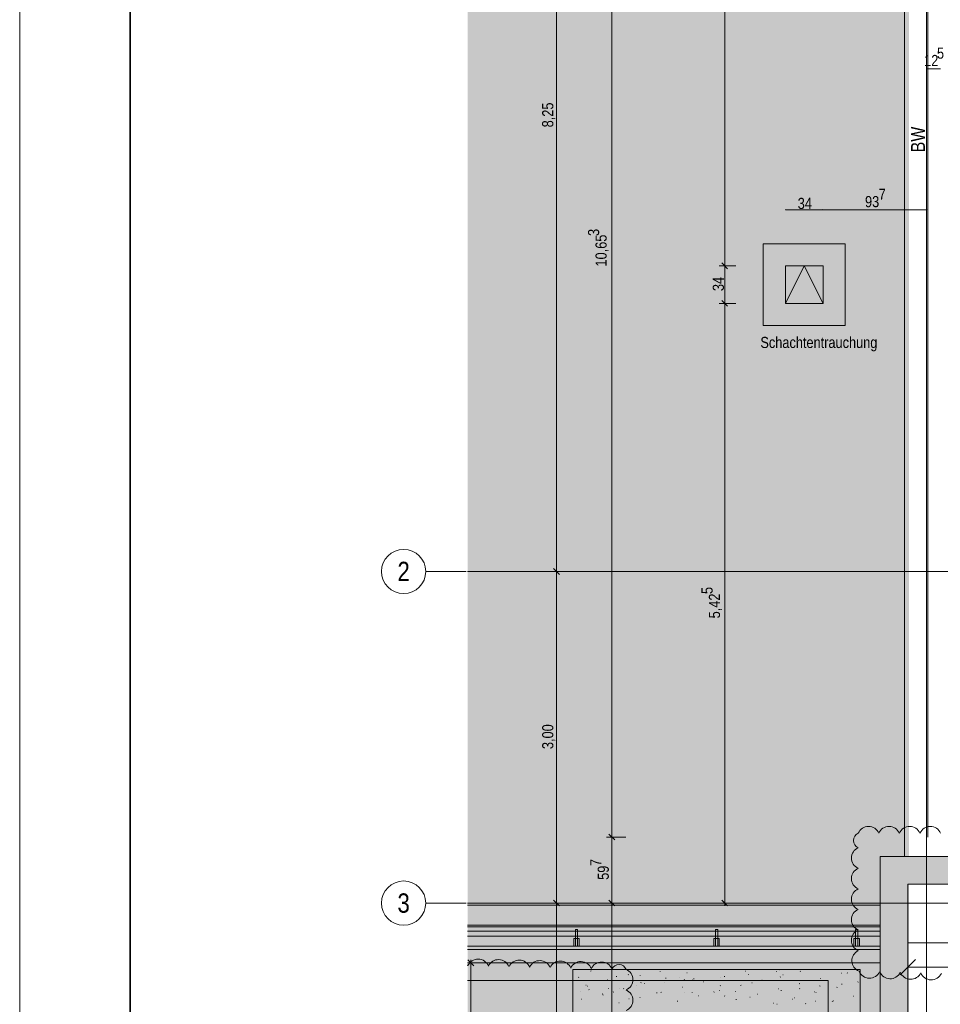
# Model space of a CAD drawing. Extents: x -620 to 300, y 62 to 1112.
# Tile 32 of 45: x -620 to -453, y 756 to 934. Entities that reach past the tile are written whole.
import ezdxf
from ezdxf.enums import TextEntityAlignment as Align
from ezdxf.lldxf.tags import DXFTag

# ---------------------------------------------------------------- set-up
doc = ezdxf.new("R2010")
doc.units = 0
doc.layers.get('0').update_dxf_attribs({"lineweight": 13})
for name, color, linetype, lineweight, true_color in [('30 -36 Dächer- 3 Dachbeläge', 9, 'Continuous', 15, 0x808080), ('30 -36 Dächer- 3 Dachbeläge Gründach', 9, 'Continuous', 9, 0x808080), ('30 -36 Dächer- 4 Dachbekleidungen', 9, 'Continuous', 9, 0x808080), ('60- 61 allgemeine Ausstattung- 4 Terrassen', 9, 'Continuous', 9, 0x808080), ('70 -72 Beschriftung- 1 Beschriftung allgemein', 7, 'Continuous', 9, 0xff6633), ('70 -76 Bemaßung- 2 Allgemein', 9, 'Continuous', 5, 0x808080), ('70 -77 Revision- 2 Wolken sichtbar', 3, 'Continuous', 18, 0x00ff00), ('E_ST_Fangeinrichtung_Bem', 1, 'Continuous', 13, 0xff0000), ('iwb_Layout Achsbezeichung', 1, 'Continuous', 13, 0xff0000), ('iwb_Layout BA_Markierung', 7, 'Continuous', 9, 0xbadcdc)]:
    doc.layers.add(name, color=color, linetype=linetype, lineweight=lineweight, true_color=true_color)
for name, color, linetype, lineweight in [('40 -43 Lüftungsanlagen - Entrauchung', 7, 'Continuous', 9), ('70 -71 Achsen- 1 Gebäudeachsen', 7, 'STRICHPUNKT2-A06DNCB4MF', 18), ('iwb_Plankopf Rahmen', 7, 'Continuous', 35)]:
    doc.layers.add(name, color=color, linetype=linetype, lineweight=lineweight)
doc.styles.get("Standard").update_dxf_attribs({"font": 'ARIALN.TTF'})
tags = doc.linetypes.add('grob-A06DNCB3MF', pattern=[14, 3, -8, 3]).pattern_tags.tags
tags[8:9] = [DXFTag(74, 4), DXFTag(75, 0), DXFTag(340, '0'), DXFTag(46, 0.0), DXFTag(50, 0.0), DXFTag(44, 0.0), DXFTag(45, 0.0)]
tags[6:7] = [DXFTag(74, 4), DXFTag(75, 0), DXFTag(340, '0'), DXFTag(46, 0.0), DXFTag(50, 0.0), DXFTag(44, 0.0), DXFTag(45, 0.0)]
tags[4:5] = [DXFTag(74, 4), DXFTag(75, 0), DXFTag(340, '0'), DXFTag(46, 0.0), DXFTag(50, 0.0), DXFTag(44, 0.0), DXFTag(45, 0.0)]
tags = doc.linetypes.add('STRICHPUNKT2', pattern=[12.7, 6.35, -3.175, 0, -3.175]).pattern_tags.tags
tags[10:11] = [DXFTag(74, 4), DXFTag(75, 0), DXFTag(340, '0'), DXFTag(46, 0.0), DXFTag(50, 0.0), DXFTag(44, 0.0), DXFTag(45, 0.0)]
tags[8:9] = [DXFTag(74, 4), DXFTag(75, 0), DXFTag(340, '0'), DXFTag(46, 0.0), DXFTag(50, 0.0), DXFTag(44, 0.0), DXFTag(45, 0.0)]
tags[6:7] = [DXFTag(74, 4), DXFTag(75, 0), DXFTag(340, '0'), DXFTag(46, 0.0), DXFTag(50, 0.0), DXFTag(44, 0.0), DXFTag(45, 0.0)]
tags[4:5] = [DXFTag(74, 4), DXFTag(75, 0), DXFTag(340, '0'), DXFTag(46, 0.0), DXFTag(50, 0.0), DXFTag(44, 0.0), DXFTag(45, 0.0)]
tags = doc.linetypes.add('STRICHPUNKT2-A06DNCB4MF', pattern=[12.7, 6.35, -3.175, 0, -3.175]).pattern_tags.tags
tags[10:11] = [DXFTag(74, 4), DXFTag(75, 0), DXFTag(340, '0'), DXFTag(46, 0.0), DXFTag(50, 0.0), DXFTag(44, 0.0), DXFTag(45, 0.0)]
tags[8:9] = [DXFTag(74, 4), DXFTag(75, 0), DXFTag(340, '0'), DXFTag(46, 0.0), DXFTag(50, 0.0), DXFTag(44, 0.0), DXFTag(45, 0.0)]
tags[6:7] = [DXFTag(74, 4), DXFTag(75, 0), DXFTag(340, '0'), DXFTag(46, 0.0), DXFTag(50, 0.0), DXFTag(44, 0.0), DXFTag(45, 0.0)]
tags[4:5] = [DXFTag(74, 4), DXFTag(75, 0), DXFTag(340, '0'), DXFTag(46, 0.0), DXFTag(50, 0.0), DXFTag(44, 0.0), DXFTag(45, 0.0)]

# ---------------------------------------------------------------- blocks, each defined once
blk = doc.blocks.new('Polygon-A06DNCAVMF')
at = {"color": 0, "linetype": 'ByBlock', "lineweight": -2, "ltscale": 0.13}
blk.add_solid([(-458.9, 86.61), (-538.63, 86.4), (-458.74, 1083.81), (-538.63, 1083.81)], dxfattribs=at)
blk = doc.blocks.new('Referenz-A06DNCB5MF')
at = {"layer": '30 -36 Dächer- 3 Dachbeläge', "color": 0, "linetype": 'Continuous', "ltscale": 0.15}
for p, q in [((-463.98, 376.05), (-463.98, 782.85)), ((-463.98, 782.85), (-133.98, 782.85)), ((-463.98, 766.05), (-538.63, 766.05)), ((-463.98, 763.65), (-463.98, 766.05)), ((-448.38, 767.25), (-458.98, 767.25)), ((-458.98, 767.25), (-458.98, 381.05)), ((-538.63, 763.65), (-463.98, 763.65))]:
    blk.add_line(p, q, dxfattribs=at)
at = {"layer": '30 -36 Dächer- 3 Dachbeläge', "color": 0, "linetype": 'Continuous', "lineweight": 9, "ltscale": 0.13}
for p, q in [((-128.98, 777.85), (-458.98, 777.85)), ((-458.98, 777.85), (-458.98, 381.05)), ((-519.58, 762.45), (-519.58, 710.45)), ((-467.58, 762.45), (-519.58, 762.45)), ((-467.58, 710.45), (-467.58, 762.45))]:
    blk.add_line(p, q, dxfattribs=at)
at = {"layer": '30 -36 Dächer- 3 Dachbeläge', "color": 0, "lineweight": 9}
for p, q in [((-538.63, 763.65), (-463.98, 763.65)), ((-463.98, 763.65), (-463.98, 376.05)), ((-518.47, 761.05), (-518.53, 761)), ((-516.36, 762.14), (-516.29, 762.16)), ((-511.72, 761.17), (-511.65, 761.14)), ((-509.58, 761.49), (-509.5, 761.51)), ((-507.43, 761.32), (-507.42, 761.29)), ((-505.76, 762.45), (-505.73, 762.45)), ((-503.77, 761.98), (-503.78, 762.05)), ((-502.79, 760.85), (-502.72, 760.86)), ((-500.26, 761.07), (-500.31, 761.02)), ((-498.97, 761.8), (-498.9, 761.82)), ((-497.73, 760.76), (-497.66, 760.74)), ((-492.85, 761.03), (-492.88, 761.06)), ((-492.19, 761.15), (-492.11, 761.17)), ((-488.37, 762.1), (-488.29, 762.12)), ((-487.79, 761.55), (-487.81, 761.58)), ((-487.66, 762.37), (-487.66, 762.44)), ((-482.72, 762.07), (-482.75, 762.1)), ((-482.23, 762.4), (-482.16, 762.37)), ((-482.04, 761.09), (-482.1, 761.03)), ((-481.58, 761.45), (-481.51, 761.47)), ((-478.48, 762.11), (-478.4, 762.08)), ((-477.76, 762.4), (-477.69, 762.42)), ((-474.8, 760.8), (-474.72, 760.82)), ((-470.98, 761.76), (-470.9, 761.77)), ((-469.97, 761.82), (-469.9, 761.79)), ((-517.22, 759.59), (-517.14, 759.61)), ((-516.99, 759.42), (-516.91, 759.4)), ((-513.4, 760.54), (-513.32, 760.56)), ((-513.11, 758.95), (-513.14, 758.98)), ((-511.16, 759.01), (-511.12, 759.01)), ((-510.43, 758.94), (-510.36, 758.96)), ((-508.05, 759.47), (-508.07, 759.5)), ((-507.19, 760.05), (-507.25, 760.01)), ((-506.61, 759.89), (-506.54, 759.91)), ((-502.98, 759.99), (-503.01, 760.02)), ((-499.83, 759.24), (-499.75, 759.26)), ((-499.46, 760.6), (-499.39, 760.57)), ((-497.92, 760.51), (-497.94, 760.54)), ((-496.01, 760.2), (-495.93, 760.22)), ((-492.84, 759.52), (-492.91, 759.47)), ((-489.22, 759.55), (-489.15, 759.57)), ((-487.2, 760.02), (-487.12, 759.99)), ((-485.4, 760.5), (-485.33, 760.52)), ((-478.62, 759.85), (-478.54, 759.87)), ((-478.5, 758.98), (-478.56, 758.94)), ((-474.93, 759.45), (-474.86, 759.42)), ((-471.83, 759.2), (-471.76, 759.22)), ((-470.95, 759.8), (-470.87, 759.78)), ((-468.01, 760.15), (-467.94, 760.17)), ((-518.17, 758.43), (-518.2, 758.46)), ((-516.69, 758.8), (-516.61, 758.77)), ((-514.25, 757.99), (-514.18, 758.01)), ((-514.1, 757.8), (-514.11, 757.87)), ((-512.24, 758.37), (-512.3, 758.32)), ((-507.47, 757.34), (-507.39, 757.36)), ((-504.42, 758.22), (-504.35, 758.19)), ((-503.65, 758.29), (-503.57, 758.31)), ((-499.35, 758.23), (-499.31, 758.23)), ((-497.99, 758.19), (-497.99, 758.26)), ((-496.86, 757.64), (-496.79, 757.66)), ((-494.03, 758.39), (-494.08, 758.34)), ((-493.04, 758.6), (-492.97, 758.61)), ((-492.16, 757.65), (-492.09, 757.62)), ((-490.2, 758.46), (-490.13, 758.44)), ((-487.54, 757.45), (-487.5, 757.45)), ((-486.26, 757.95), (-486.18, 757.96)), ((-482.44, 758.9), (-482.36, 758.92)), ((-481.87, 758.58), (-481.88, 758.66)), ((-479.47, 757.3), (-479.4, 757.32)), ((-475.81, 758.41), (-475.87, 758.36)), ((-475.65, 758.25), (-475.58, 758.27)), ((-468.87, 757.6), (-468.79, 757.62)), ((-518.07, 757.04), (-518, 757.06)), ((-511.29, 756.39), (-511.21, 756.41)), ((-509.46, 757.12), (-509.38, 757.1)), ((-500.68, 756.69), (-500.61, 756.71)), ((-490.08, 756.99), (-490, 757.01)), ((-483.29, 756.34), (-483.22, 756.36)), ((-482.67, 756.16), (-482.6, 756.14)), ((-479.9, 757.07), (-479.82, 757.04)), ((-477.45, 756.22), (-477.48, 756.25)), ((-475.72, 756.67), (-475.69, 756.67)), ((-472.69, 756.65), (-472.61, 756.67)), ((-472.39, 756.74), (-472.41, 756.77)), ((-467.63, 756.5), (-467.58, 756.48))]:
    blk.add_line(p, q, dxfattribs=at)
at = {"layer": '30 -36 Dächer- 3 Dachbeläge', "color": 0, "linetype": 'Continuous', "lineweight": 0, "ltscale": 0.13}
for points in [[(-133.98, 782.85), (-458.98, 777.85), (-463.98, 782.85)], [(-463.98, 782.85), (-458.98, 777.85), (-463.98, 376.05)], [(-133.98, 782.85), (-128.98, 777.85), (-458.98, 777.85)], [(-458.98, 777.85), (-463.98, 376.05), (-458.98, 381.05)], [(-538.63, 766.05), (-463.98, 766.05), (-538.63, 765.9)], [(-538.63, 765.9), (-463.98, 766.05), (-463.98, 763.65)], [(-538.63, 765.9), (-463.98, 763.65), (-538.63, 763.65)]]:
    blk.add_solid(points, dxfattribs=at)
at = {"layer": '30 -36 Dächer- 3 Dachbeläge Gründach', "color": 0, "linetype": 'Continuous', "ltscale": 0.13}
for p, q in [((-473.38, 760.45), (-538.63, 760.45)), ((-473.38, 376.05), (-473.38, 760.45))]:
    blk.add_line(p, q, dxfattribs=at)
at = {"layer": '30 -36 Dächer- 4 Dachbekleidungen', "color": 0, "linetype": 'Continuous', "ltscale": 0.13}
for p, q in [((-538.63, 770.15), (-463.98, 770.15)), ((-518.71, 769.65), (-519.11, 769.65)), ((-519.11, 769.65), (-519.11, 768.05)), ((-518.71, 768.05), (-518.71, 769.65)), ((-493.38, 769.65), (-493.78, 769.65)), ((-493.78, 769.65), (-493.78, 768.05)), ((-493.38, 768.05), (-493.38, 769.65)), ((-468.04, 769.65), (-468.44, 769.65)), ((-468.44, 769.65), (-468.44, 768.05)), ((-468.04, 768.05), (-468.04, 769.65)), ((-463.98, 770.15), (-463.98, 769.35)), ((-463.98, 769.35), (-538.63, 769.35)), ((-538.63, 768.45), (-463.98, 768.45)), ((-519.11, 768.05), (-519.41, 768.05)), ((-519.41, 768.05), (-519.41, 766.65)), ((-519.11, 766.65), (-519.11, 768.05)), ((-519.11, 768.05), (-518.71, 768.05)), ((-518.71, 768.05), (-518.71, 766.65)), ((-518.71, 768.05), (-518.41, 768.05)), ((-518.41, 768.05), (-518.41, 766.65)), ((-493.78, 768.05), (-494.08, 768.05)), ((-494.08, 768.05), (-494.08, 766.65)), ((-493.78, 766.65), (-493.78, 768.05)), ((-493.78, 768.05), (-493.38, 768.05)), ((-493.38, 768.05), (-493.38, 766.65)), ((-493.38, 768.05), (-493.08, 768.05)), ((-493.08, 768.05), (-493.08, 766.65)), ((-468.44, 768.05), (-468.74, 768.05)), ((-468.74, 768.05), (-468.74, 766.65)), ((-468.44, 766.65), (-468.44, 768.05)), ((-468.44, 768.05), (-468.04, 768.05)), ((-468.04, 768.05), (-468.04, 766.65)), ((-468.04, 768.05), (-467.74, 768.05)), ((-467.74, 768.05), (-467.74, 766.65)), ((-463.98, 768.45), (-463.98, 766.65)), ((-463.98, 766.65), (-538.63, 766.65)), ((-519.41, 766.65), (-519.11, 766.65)), ((-518.71, 766.65), (-519.11, 766.65)), ((-518.41, 766.65), (-518.71, 766.65)), ((-494.08, 766.65), (-493.78, 766.65)), ((-493.38, 766.65), (-493.78, 766.65)), ((-493.08, 766.65), (-493.38, 766.65)), ((-468.74, 766.65), (-468.44, 766.65)), ((-468.04, 766.65), (-468.44, 766.65)), ((-467.74, 766.65), (-468.04, 766.65))]:
    blk.add_line(p, q, dxfattribs=at)
at = {"layer": '40 -43 Lüftungsanlagen - Entrauchung', "color": 0}
for p, q in [((-485.12, 893.75), (-470.32, 893.75)), ((-485.12, 878.95), (-485.12, 893.75)), ((-470.32, 893.75), (-470.32, 878.95)), ((-470.32, 878.95), (-485.12, 878.95))]:
    blk.add_line(p, q, dxfattribs=at)
at = {"layer": '40 -43 Lüftungsanlagen - Entrauchung', "color": 0, "linetype": 'Continuous', "ltscale": 0.13}
for p, q in [((-481.12, 889.75), (-474.32, 889.75)), ((-481.12, 882.95), (-481.12, 889.75)), ((-474.32, 889.75), (-474.32, 882.95)), ((-474.32, 882.95), (-481.12, 882.95))]:
    blk.add_line(p, q, dxfattribs=at)
at = {"layer": '40 -43 Lüftungsanlagen - Entrauchung', "color": 0, "linetype": 'grob-A06DNCB3MF', "ltscale": 0.13}
for p, q in [((-481.12, 882.95), (-477.72, 889.75)), ((-477.72, 889.75), (-474.32, 882.95))]:
    blk.add_line(p, q, dxfattribs=at)
at = {"layer": '60- 61 allgemeine Ausstattung- 4 Terrassen', "color": 0, "linetype": 'Continuous', "ltscale": 0.13}
for p, q in [((-459.58, 782.85), (-459.58, 1003.45)), ((-451.58, 782.85), (-459.58, 782.85)), ((-538.63, 774.05), (-463.98, 774.05)), ((-463.98, 774.05), (-463.98, 770.45)), ((-463.98, 770.45), (-538.63, 770.45))]:
    blk.add_line(p, q, dxfattribs=at)
at = {"layer": '70 -71 Achsen- 1 Gebäudeachsen', "color": 0, "linetype": 'STRICHPUNKT2-A06DNCB4MF', "ltscale": 0.18}
for p, q in [((-455.58, 1084.39), (-455.58, 84.95)), ((-538.63, 834.45), (76.59, 834.45)), ((-538.63, 774.45), (76.59, 774.45))]:
    blk.add_line(p, q, dxfattribs=at)
at = {"layer": '70 -72 Beschriftung- 1 Beschriftung allgemein', "color": 0, "linetype": 'Continuous', "ltscale": 0.13}
blk.add_line((-455.38, 1005.05), (-455.38, 786.39), dxfattribs=at)
at = {"layer": '70 -76 Bemaßung- 2 Allgemein', "color": 0, "linetype": 'Continuous', "ltscale": 0.13}
for p, q in [((-522.52, 835.51), (-522.52, 998.39)), ((-512.52, 787.45), (-512.52, 998.39)), ((-492.11, 890.81), (-492.11, 998.39)), ((-455.6, 925.36), (-455.62, 925.36)), ((-455.57, 925.36), (-455.6, 925.36)), ((-455.57, 925.37), (-455.59, 925.35)), ((-455.58, 925.32), (-455.58, 925.38)), ((-453.08, 925.36), (-455.58, 925.36)), ((-481.13, 899.89), (-481.11, 899.91)), ((-481.13, 899.9), (-481.1, 899.9)), ((-481.12, 899.86), (-481.12, 899.92)), ((-474.34, 899.9), (-481.1, 899.9)), ((-474.31, 899.9), (-474.34, 899.9)), ((-474.31, 899.91), (-474.33, 899.89)), ((-474.33, 899.89), (-474.31, 899.91)), ((-474.33, 899.9), (-474.3, 899.9)), ((-474.32, 899.86), (-474.32, 899.92)), ((-474.32, 899.86), (-474.32, 899.92)), ((-455.6, 899.9), (-474.3, 899.9)), ((-455.57, 899.9), (-455.6, 899.9)), ((-455.57, 899.91), (-455.59, 899.89)), ((-455.58, 899.86), (-455.58, 899.92)), ((-492.11, 889.25), (-492.11, 890.81)), ((-490.11, 889.75), (-493.11, 889.75)), ((-490.11, 889.75), (-493.11, 889.75)), ((-491.58, 889.22), (-492.65, 890.28)), ((-492.65, 890.28), (-491.58, 889.22)), ((-492.11, 890.25), (-492.11, 888.69)), ((-492.11, 884.01), (-492.11, 888.69)), ((-492.11, 882.45), (-492.11, 884.01)), ((-490.11, 882.95), (-493.11, 882.95)), ((-490.11, 882.95), (-493.11, 882.95)), ((-491.58, 882.42), (-492.65, 883.48)), ((-492.65, 883.48), (-491.58, 882.42)), ((-492.11, 883.45), (-492.11, 881.89)), ((-492.11, 775.51), (-492.11, 881.89)), ((-522.58, 834.45), (-523.52, 834.45)), ((-522.58, 834.45), (-523.52, 834.45)), ((-522.52, 833.45), (-522.52, 835.51)), ((-522.52, 835.45), (-522.52, 833.39)), ((-522.52, 775.51), (-522.52, 833.39)), ((-512.52, 785.39), (-512.52, 787.45)), ((-510.02, 786.39), (-513.52, 786.39)), ((-510.02, 786.39), (-513.52, 786.39)), ((-512.52, 787.39), (-512.52, 785.33)), ((-512.52, 775.51), (-512.52, 785.33)), ((-522.52, 773.45), (-522.52, 775.51)), ((-522.52, 775.45), (-522.52, 773.39)), ((-512.52, 773.45), (-512.52, 775.51)), ((-512.52, 775.45), (-512.52, 773.39)), ((-491.58, 773.92), (-492.65, 774.98)), ((-492.11, 773.95), (-492.11, 775.51)), ((-522.58, 774.45), (-523.52, 774.45)), ((-522.58, 774.45), (-523.52, 774.45)), ((-522.52, 610.51), (-522.52, 773.39)), ((-512.52, 774.45), (-511.52, 774.45)), ((-512.52, 774.45), (-511.52, 774.45)), ((-512.52, 385.51), (-512.52, 773.39)), ((-490.11, 774.45), (-493.11, 774.45)), ((-536.02, 763.65), (-538.63, 763.65)), ((-538.55, 764.18), (-537.49, 763.12)), ((-538.02, 764.15), (-538.02, 762.59)), ((-538.02, 754.71), (-538.02, 762.59))]:
    blk.add_line(p, q, dxfattribs=at)
at = {"layer": '70 -76 Bemaßung- 2 Allgemein', "color": 0, "linetype": 'Continuous', "lineweight": 20, "ltscale": 0.2}
for p, q in [((-521.99, 833.92), (-523.05, 834.98)), ((-523.05, 834.98), (-521.99, 833.92)), ((-511.99, 785.86), (-513.05, 786.92)), ((-513.05, 786.92), (-511.99, 785.86)), ((-521.99, 773.92), (-523.05, 774.98)), ((-523.05, 774.98), (-521.99, 773.92)), ((-511.99, 773.92), (-513.05, 774.98)), ((-513.05, 774.98), (-511.99, 773.92))]:
    blk.add_line(p, q, dxfattribs=at)
at = {"layer": '70 -77 Revision- 2 Wolken sichtbar', "color": 0, "linetype": 'Continuous', "ltscale": 0.18}
for centre, major_axis, end_param in [((-466.09, 786.28), (0, 2.03), 1.159279), ((-466.09, 786.28), (1.86, 0.81), 1.159279), ((-462.37, 786.28), (0, 2.03), 1.159279), ((-462.37, 786.28), (1.86, 0.81), 1.159279), ((-458.64, 786.28), (0, 2.03), 1.159279), ((-458.64, 786.28), (1.86, 0.81), 1.159279), ((-454.92, 786.28), (0, 2.03), 1.159279), ((-454.92, 786.28), (1.86, 0.81), 1.159279), ((-467.38, 785.78), (-0.57, 1.32), 1.159279), ((-467.38, 785.78), (-1.43, 0), 1.159279), ((-467.14, 782.6), (-0.81, 1.86), 1.159279), ((-467.14, 782.6), (-2.03, 0), 1.159279), ((-467.15, 778.88), (-0.81, 1.86), 1.159279), ((-467.15, 778.88), (-2.03, 0), 1.159279), ((-467.15, 775.15), (-0.81, 1.86), 1.159279), ((-467.15, 775.15), (-2.03, 0), 1.159279), ((-467.15, 771.43), (-0.81, 1.86), 1.159279), ((-467.15, 771.43), (-2.03, 0), 1.159279), ((-467.15, 767.7), (-0.81, 1.86), 1.159279), ((-467.15, 767.7), (-2.03, 0), 1.159279), ((-536.73, 762.28), (0.05, 2.03), 1.159279), ((-536.73, 762.28), (1.88, 0.77), 1.159279), ((-467.07, 764.01), (-0.89, 1.83), 1.159279), ((-540.46, 762.37), (1.88, 0.77), 0.068324), ((-533.01, 762.19), (0.05, 2.03), 1.159279), ((-533.01, 762.19), (1.88, 0.77), 1.159279), ((-529.28, 762.1), (0.05, 2.03), 1.159279), ((-529.28, 762.1), (1.88, 0.77), 1.159279), ((-525.56, 762.01), (0.05, 2.03), 1.159279), ((-525.56, 762.01), (1.88, 0.77), 1.159279), ((-521.84, 761.93), (0.05, 2.03), 1.159279), ((-521.84, 761.93), (1.88, 0.77), 1.159279), ((-518.11, 761.84), (0.05, 2.03), 1.159279), ((-518.11, 761.84), (1.88, 0.77), 1.159279), ((-514.39, 761.75), (0.05, 2.03), 1.159279), ((-514.39, 761.75), (1.88, 0.77), 1.159279), ((-511.24, 761.92), (0.03, 1.4), 1.159279), ((-511.24, 761.92), (1.3, 0.53), 1.159279), ((-467.07, 764.01), (-2.03, -0.09), 1.159279), ((-510.75, 760.59), (2.03, 0), 1.159279), ((-465.92, 762.88), (-1.88, -0.76), 1.159279), ((-465.92, 762.88), (-0.05, -2.03), 1.159279), ((-462.19, 762.78), (-1.88, -0.76), 1.159279), ((-462.19, 762.78), (-0.05, -2.03), 1.159279), ((-458.47, 762.68), (-1.88, -0.76), 1.159279), ((-458.47, 762.68), (-0.05, -2.03), 1.159279), ((-454.75, 762.58), (-1.88, -0.76), 1.159279), ((-454.75, 762.58), (-0.05, -2.03), 1.159279), ((-510.75, 760.59), (0.81, -1.86), 1.159279), ((-510.75, 756.87), (2.03, 0), 1.159279), ((-510.75, 756.87), (0.81, -1.86), 1.159279)]:
    blk.add_ellipse(centre, major_axis=major_axis, ratio=1, start_param=0, end_param=end_param, dxfattribs=at)
at = {"layer": '70 -72 Beschriftung- 1 Beschriftung allgemein', "color": 0, "linetype": 'Continuous', "ltscale": 0.13, "attachment_point": 1}
for s, insert, char_height, rotation in [('{\\fArial Narrow;BW}', (-458.4, 910.28), 2.5172, 90), ('{\\fArial Narrow;Schachtentrauchung}', (-485.65, 876.89), 2.0138, 0)]:
    blk.add_mtext(s, dxfattribs=dict(at, insert=insert, char_height=char_height, rotation=rotation))
at = {"layer": '70 -76 Bemaßung- 2 Allgemein', "color": 0, "linetype": 'Continuous', "ltscale": 0.13, "char_height": 2.0138, "attachment_point": 1}
for s, insert in [('{\\fArial Narrow;5}', (-453.71, 929.24)), ('{\\fArial Narrow;12}', (-456.03, 927.9)), ('{\\fArial Narrow;7}', (-464.25, 903.71)), ('{\\fArial Narrow;34}', (-478.9, 902.05)), ('{\\fArial Narrow;93}', (-466.72, 902.37))]:
    blk.add_mtext(s, dxfattribs=dict(at, insert=insert))
at = {"layer": '70 -76 Bemaßung- 2 Allgemein', "color": 0, "linetype": 'Continuous', "ltscale": 0.13, "char_height": 2.0138, "attachment_point": 1, "rotation": 90}
for s, insert in [('{\\fArial Narrow;8,25}', (-525.13, 914.8)), ('{\\fArial Narrow;3}', (-516.83, 895.15)), ('{\\fArial Narrow;10,65}', (-515.48, 889.62)), ('{\\fArial Narrow;34}', (-494.27, 885.18)), ('{\\fArial Narrow;5}', (-496.31, 830.36)), ('{\\fArial Narrow;5,42}', (-494.97, 825.96)), ('{\\fArial Narrow;3,00}', (-525.13, 802.31)), ('{\\fArial Narrow;7}', (-516.43, 781.13)), ('{\\fArial Narrow;59}', (-515.09, 778.65))]:
    blk.add_mtext(s, dxfattribs=dict(at, insert=insert))
blk = doc.blocks.new('Maß-A06DNCUDMF')
at = {"color": 0, "linetype": 'ByBlock', "lineweight": -2, "ltscale": 0.13}
for p, q in [((-458.98, 760.85), (-458.98, 766.85)), ((-457.6, 764.23), (-460.36, 761.47)), ((-458.98, 762.85), (42.82, 762.85))]:
    blk.add_line(p, q, dxfattribs=at)

msp = doc.modelspace()

# ---------------------------------------------------------------- linework, layer by layer
at = {"layer": 'iwb_Layout Achsbezeichung', "linetype": 'STRICHPUNKT2', "lineweight": 13, "ltscale": 0.39}
for p, q in [((-538.86, 834.45), (-546.19, 834.45)), ((-538.86, 774.45), (-546.19, 774.45))]:
    msp.add_line(p, q, dxfattribs=at)
at = {"layer": 'iwb_Layout Achsbezeichung', "ltscale": 0.39}
for centre in [(-550.19, 834.45), (-550.19, 774.45)]:
    msp.add_circle(centre, 4, dxfattribs=at)
at = {"layer": 'iwb_Plankopf Rahmen', "color": 8, "lineweight": 13, "ltscale": 0.13, "true_color": 0x808080}
msp.add_lwpolyline([(300.35, 62.43), (-619.65, 62.43), (-619.65, 1112.43), (300.35, 1112.43), (300.35, 62.43)], close=True, dxfattribs=at)
at = {"layer": 'iwb_Plankopf Rahmen', "ltscale": 0.35}
msp.add_lwpolyline([(-599.65, 67.43), (-599.65, 1107.43), (295.35, 1107.43), (295.35, 67.43), (-599.65, 67.43)], close=True, dxfattribs=at)

# ---------------------------------------------------------------- block references
at = {"color": 8, "lineweight": 13, "ltscale": 0.13, "true_color": 0x808080}
msp.add_blockref('Referenz-A06DNCB5MF', (0, 0), dxfattribs=at)
at = {"layer": 'E_ST_Fangeinrichtung_Bem', "color": 231, "ltscale": 0.13, "true_color": 0xff80c0}
msp.add_blockref('Maß-A06DNCUDMF', (0, 0), dxfattribs=at)
at = {"layer": 'iwb_Layout BA_Markierung', "ltscale": 0.13}
msp.add_blockref('Polygon-A06DNCAVMF', (0, 0), dxfattribs=at)

# ---------------------------------------------------------------- texts
at = {"layer": 'iwb_Layout Achsbezeichung', "ltscale": 0.39}
for s, p in [('2', (-550.19, 834.45)), ('3', (-550.19, 774.45))]:
    msp.add_text(s, height=3.5, dxfattribs=at).set_placement(p, align=Align.MIDDLE_CENTER)

doc.saveas('drawing.dxf')
